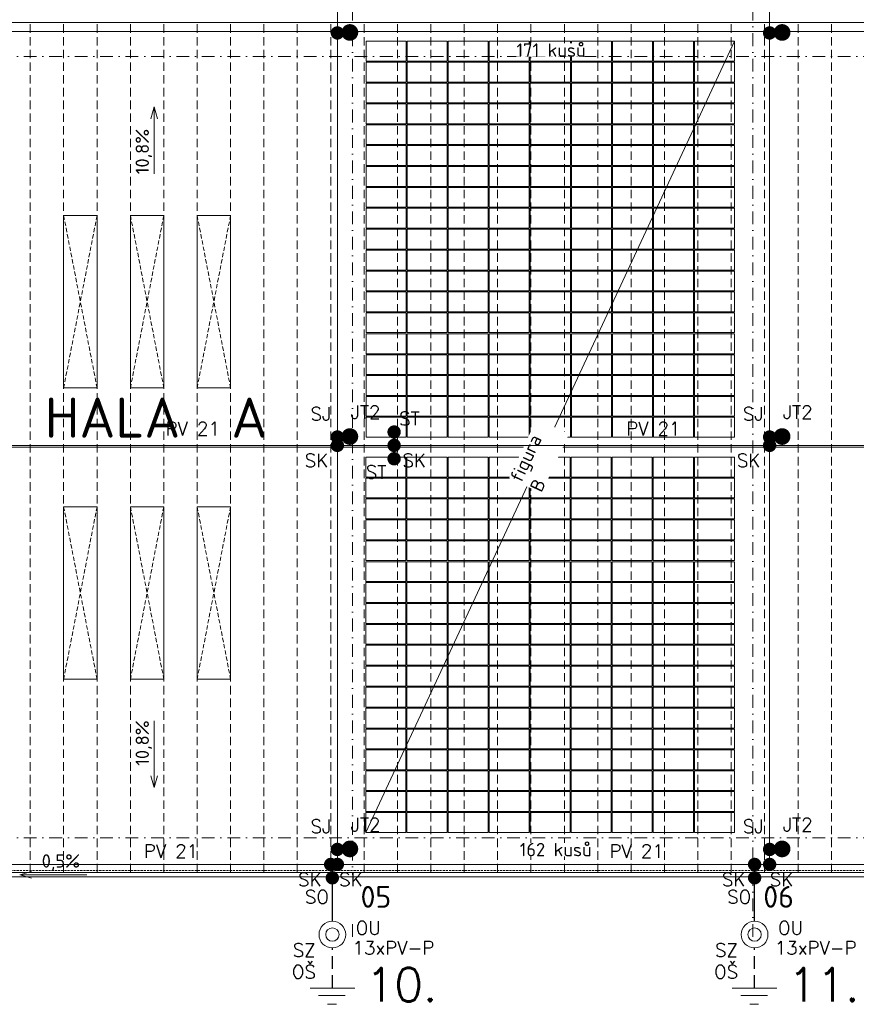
# Model space of a CAD drawing. Header units: millimetres. Extents: x -385852 to 693036, y -525006 to 444206.
# Tile 31 of 156: x 32032 to 57097, y 145012 to 174497. Entities that reach past the tile are written whole.
import ezdxf

# ---------------------------------------------------------------- set-up
doc = ezdxf.new("R2010")
doc.units = ezdxf.units.MM
for name, pattern in [('CENTERX2', [101.6, 63.5, -12.7, 12.7, -12.7]), ('DASHDOT', [25.4, 12.7, -6.35, 0, -6.35]), ('DASHED', [19.05, 12.7, -6.35]), ('HIDDEN', [9.525, 6.35, -3.175]), ('ČÁRKOVANÁ', [19.05, 12.7, -6.35])]:
    doc.linetypes.add(name, pattern=pattern)
for name, color, linetype in [('0-DRAT-8MM', 5, 'Continuous'), ('0-PASEK', 5, 'DASHED'), ('6-TEXT', 3, 'Continuous'), ('JT-TYC', 5, 'Continuous'), ('LEGENDA', 3, 'Continuous'), ('SJ-SVORKA', 5, 'Continuous'), ('SK-SVORKA', 5, 'Continuous'), ('SO-SVORKA', 5, 'Continuous'), ('ST-SVORKA', 5, 'Continuous'), ('SZ-SVORKA', 5, 'Continuous'), ('ZD-DESKA', 5, 'Continuous')]:
    doc.layers.add(name, color=color, linetype=linetype)
for name, color, linetype, lineweight in [('___FVE_návrh var.2', 6, 'Continuous', 5), ('A99_N_kce-pod', 7, 'DASHED', 20), ('A99_N_kce-pohl', 7, 'Continuous', 9), ('A99_N_koty-vysk', 8, 'Continuous', 9), ('A99_N_txt-popis-200', 240, 'Continuous', 5), ('A99_S_osy', 1, 'CENTERX2', 5)]:
    doc.layers.add(name, color=color, linetype=linetype, lineweight=lineweight)
doc.styles.add('A99_kota', font='isocpeur.ttf', dxfattribs={"height": 2})
doc.styles.add('ad_popis 100', font='isocpeur.ttf', dxfattribs={"height": 200})
doc.styles.add('RomanS', font='romans.shx')

# ---------------------------------------------------------------- blocks, each defined once
blk = doc.blocks.new('JT')
at = {"layer": 'JT-TYC', "const_width": 125}
blk.add_lwpolyline([(-62.5, 0, 1), (62.5, 0, 1)], format="xyb", close=True, dxfattribs=at)

msp = doc.modelspace()

# ---------------------------------------------------------------- linework, layer by layer
at = {"layer": '0-DRAT-8MM', "linetype": 'Continuous', "lineweight": 5, "ltscale": 0.5}
for p, q in [((41550, 149200), (41550, 176550)), ((54500, 149200), (54500, 176550))]:
    msp.add_line(p, q, dxfattribs=at)
at = {"layer": '0-DRAT-8MM', "ltscale": 5}
for p, q in [((41400, 147500), (41400, 149200)), ((54050, 147500), (54050, 149200))]:
    msp.add_line(p, q, dxfattribs=at)
at = {"layer": '0-PASEK', "linetype": 'DASHED', "ltscale": 30}
for p, q in [((41400, 145499.9999), (41400, 146700)), ((54050, 145499.9999), (54050, 146700))]:
    msp.add_line(p, q, dxfattribs=at)
at = {"layer": '___FVE_návrh var.2', "linetype": 'Continuous', "lineweight": 5, "ltscale": 0.5}
msp.add_lwpolyline([(42405, 150160), (53450, 173850)], dxfattribs=at)
at = {"layer": '___FVE_návrh var.2', "lineweight": 5, "ltscale": 2}
for points in [[(43610, 173850), (43610, 173255), (42410, 173255), (42410, 173850)], [(44840, 173850), (44840, 173255), (43640, 173255), (43640, 173850)], [(46070, 173850), (46070, 173255), (44870, 173255), (44870, 173850)], [(47300, 173850), (47300, 173255), (46100, 173255), (46100, 173850)], [(48530, 173850), (48530, 173255), (47330, 173255), (47330, 173850)], [(48560, 173850), (48560, 173255), (49760, 173255), (49760, 173850)], [(49790, 173850), (49790, 173255), (50990, 173255), (50990, 173850)], [(51020, 173850), (51020, 173255), (52220, 173255), (52220, 173850)], [(52250, 173850), (52250, 173255), (53450, 173255), (53450, 173850)], [(43610, 173225), (43610, 172630), (42410, 172630), (42410, 173225)], [(44840, 173225), (44840, 172630), (43640, 172630), (43640, 173225)], [(46070, 173225), (46070, 172630), (44870, 172630), (44870, 173225)], [(47300, 173225), (47300, 172630), (46100, 172630), (46100, 173225)], [(48530, 173225), (48530, 172630), (47330, 172630), (47330, 173225)], [(48560, 173225), (48560, 172630), (49760, 172630), (49760, 173225)], [(49790, 173225), (49790, 172630), (50990, 172630), (50990, 173225)], [(51020, 173225), (51020, 172630), (52220, 172630), (52220, 173225)], [(52250, 173225), (52250, 172630), (53450, 172630), (53450, 173225)], [(43610, 172600), (43610, 172005), (42410, 172005), (42410, 172600)], [(44840, 172600), (44840, 172005), (43640, 172005), (43640, 172600)], [(46070, 172600), (46070, 172005), (44870, 172005), (44870, 172600)], [(47300, 172600), (47300, 172005), (46100, 172005), (46100, 172600)], [(48530, 172600), (48530, 172005), (47330, 172005), (47330, 172600)], [(48560, 172600), (48560, 172005), (49760, 172005), (49760, 172600)], [(49790, 172600), (49790, 172005), (50990, 172005), (50990, 172600)], [(51020, 172600), (51020, 172005), (52220, 172005), (52220, 172600)], [(52250, 172600), (52250, 172005), (53450, 172005), (53450, 172600)], [(43610, 171975), (43610, 171380), (42410, 171380), (42410, 171975)], [(44840, 171975), (44840, 171380), (43640, 171380), (43640, 171975)], [(46070, 171975), (46070, 171380), (44870, 171380), (44870, 171975)], [(47300, 171975), (47300, 171380), (46100, 171380), (46100, 171975)], [(48530, 171975), (48530, 171380), (47330, 171380), (47330, 171975)], [(48560, 171975), (48560, 171380), (49760, 171380), (49760, 171975)], [(49790, 171975), (49790, 171380), (50990, 171380), (50990, 171975)], [(51020, 171975), (51020, 171380), (52220, 171380), (52220, 171975)], [(52250, 171975), (52250, 171380), (53450, 171380), (53450, 171975)], [(43610, 171350), (43610, 170755), (42410, 170755), (42410, 171350)], [(44840, 171350), (44840, 170755), (43640, 170755), (43640, 171350)], [(46070, 171350), (46070, 170755), (44870, 170755), (44870, 171350)], [(47300, 171350), (47300, 170755), (46100, 170755), (46100, 171350)], [(48530, 171350), (48530, 170755), (47330, 170755), (47330, 171350)], [(48560, 171350), (48560, 170755), (49760, 170755), (49760, 171350)], [(49790, 171350), (49790, 170755), (50990, 170755), (50990, 171350)], [(51020, 171350), (51020, 170755), (52220, 170755), (52220, 171350)], [(52250, 171350), (52250, 170755), (53450, 170755), (53450, 171350)], [(43610, 170725), (43610, 170130), (42410, 170130), (42410, 170725)], [(44840, 170725), (44840, 170130), (43640, 170130), (43640, 170725)], [(46070, 170725), (46070, 170130), (44870, 170130), (44870, 170725)], [(47300, 170725), (47300, 170130), (46100, 170130), (46100, 170725)], [(48530, 170725), (48530, 170130), (47330, 170130), (47330, 170725)], [(48560, 170725), (48560, 170130), (49760, 170130), (49760, 170725)], [(49790, 170725), (49790, 170130), (50990, 170130), (50990, 170725)], [(51020, 170725), (51020, 170130), (52220, 170130), (52220, 170725)], [(52250, 170725), (52250, 170130), (53450, 170130), (53450, 170725)], [(43610, 170100), (43610, 169505), (42410, 169505), (42410, 170100)], [(44840, 170100), (44840, 169505), (43640, 169505), (43640, 170100)], [(46070, 170100), (46070, 169505), (44870, 169505), (44870, 170100)], [(47300, 170100), (47300, 169505), (46100, 169505), (46100, 170100)], [(48530, 170100), (48530, 169505), (47330, 169505), (47330, 170100)], [(48560, 170100), (48560, 169505), (49760, 169505), (49760, 170100)], [(49790, 170100), (49790, 169505), (50990, 169505), (50990, 170100)], [(51020, 170100), (51020, 169505), (52220, 169505), (52220, 170100)], [(52250, 170100), (52250, 169505), (53450, 169505), (53450, 170100)], [(43610, 169475), (43610, 168880), (42410, 168880), (42410, 169475)], [(44840, 169475), (44840, 168880), (43640, 168880), (43640, 169475)], [(46070, 169475), (46070, 168880), (44870, 168880), (44870, 169475)], [(47300, 169475), (47300, 168880), (46100, 168880), (46100, 169475)], [(48530, 169475), (48530, 168880), (47330, 168880), (47330, 169475)], [(48560, 169475), (48560, 168880), (49760, 168880), (49760, 169475)], [(49790, 169475), (49790, 168880), (50990, 168880), (50990, 169475)], [(51020, 169475), (51020, 168880), (52220, 168880), (52220, 169475)], [(52250, 169475), (52250, 168880), (53450, 168880), (53450, 169475)], [(43610, 168850), (43610, 168255), (42410, 168255), (42410, 168850)], [(44840, 168850), (44840, 168255), (43640, 168255), (43640, 168850)], [(46070, 168850), (46070, 168255), (44870, 168255), (44870, 168850)], [(47300, 168850), (47300, 168255), (46100, 168255), (46100, 168850)], [(48530, 168850), (48530, 168255), (47330, 168255), (47330, 168850)], [(48560, 168850), (48560, 168255), (49760, 168255), (49760, 168850)], [(49790, 168850), (49790, 168255), (50990, 168255), (50990, 168850)], [(51020, 168850), (51020, 168255), (52220, 168255), (52220, 168850)], [(52250, 168850), (52250, 168255), (53450, 168255), (53450, 168850)], [(43610, 168220), (43610, 167625), (42410, 167625), (42410, 168220)], [(44840, 168220), (44840, 167625), (43640, 167625), (43640, 168220)], [(46070, 168220), (46070, 167625), (44870, 167625), (44870, 168220)], [(47300, 168220), (47300, 167625), (46100, 167625), (46100, 168220)], [(48530, 168220), (48530, 167625), (47330, 167625), (47330, 168220)], [(48560, 168220), (48560, 167625), (49760, 167625), (49760, 168220)], [(49790, 168220), (49790, 167625), (50990, 167625), (50990, 168220)], [(51020, 168220), (51020, 167625), (52220, 167625), (52220, 168220)], [(52250, 168220), (52250, 167625), (53450, 167625), (53450, 168220)], [(43610, 167595), (43610, 167000), (42410, 167000), (42410, 167595)], [(44840, 167595), (44840, 167000), (43640, 167000), (43640, 167595)], [(46070, 167595), (46070, 167000), (44870, 167000), (44870, 167595)], [(47300, 167595), (47300, 167000), (46100, 167000), (46100, 167595)], [(48530, 167595), (48530, 167000), (47330, 167000), (47330, 167595)], [(48560, 167595), (48560, 167000), (49760, 167000), (49760, 167595)], [(49790, 167595), (49790, 167000), (50990, 167000), (50990, 167595)], [(51020, 167595), (51020, 167000), (52220, 167000), (52220, 167595)], [(52250, 167595), (52250, 167000), (53450, 167000), (53450, 167595)], [(43610, 166970), (43610, 166375), (42410, 166375), (42410, 166970)], [(44840, 166970), (44840, 166375), (43640, 166375), (43640, 166970)], [(46070, 166970), (46070, 166375), (44870, 166375), (44870, 166970)], [(47300, 166970), (47300, 166375), (46100, 166375), (46100, 166970)], [(48530, 166970), (48530, 166375), (47330, 166375), (47330, 166970)], [(48560, 166970), (48560, 166375), (49760, 166375), (49760, 166970)], [(49790, 166970), (49790, 166375), (50990, 166375), (50990, 166970)], [(51020, 166970), (51020, 166375), (52220, 166375), (52220, 166970)], [(52250, 166970), (52250, 166375), (53450, 166375), (53450, 166970)], [(43610, 166345), (43610, 165750), (42410, 165750), (42410, 166345)], [(44840, 166345), (44840, 165750), (43640, 165750), (43640, 166345)], [(46070, 166345), (46070, 165750), (44870, 165750), (44870, 166345)], [(47300, 166345), (47300, 165750), (46100, 165750), (46100, 166345)], [(48530, 166345), (48530, 165750), (47330, 165750), (47330, 166345)], [(48560, 166345), (48560, 165750), (49760, 165750), (49760, 166345)], [(49790, 166345), (49790, 165750), (50990, 165750), (50990, 166345)], [(51020, 166345), (51020, 165750), (52220, 165750), (52220, 166345)], [(52250, 166345), (52250, 165750), (53450, 165750), (53450, 166345)], [(43610, 165720), (43610, 165125), (42410, 165125), (42410, 165720)], [(44840, 165720), (44840, 165125), (43640, 165125), (43640, 165720)], [(46070, 165720), (46070, 165125), (44870, 165125), (44870, 165720)], [(47300, 165720), (47300, 165125), (46100, 165125), (46100, 165720)], [(48530, 165720), (48530, 165125), (47330, 165125), (47330, 165720)], [(48560, 165720), (48560, 165125), (49760, 165125), (49760, 165720)], [(49790, 165720), (49790, 165125), (50990, 165125), (50990, 165720)], [(51020, 165720), (51020, 165125), (52220, 165125), (52220, 165720)], [(52250, 165720), (52250, 165125), (53450, 165125), (53450, 165720)], [(43610, 165090), (43610, 164495), (42410, 164495), (42410, 165090)], [(44840, 165090), (44840, 164495), (43640, 164495), (43640, 165090)], [(46070, 165090), (46070, 164495), (44870, 164495), (44870, 165090)], [(47300, 165090), (47300, 164495), (46100, 164495), (46100, 165090)], [(48530, 165090), (48530, 164495), (47330, 164495), (47330, 165090)], [(48560, 165090), (48560, 164495), (49760, 164495), (49760, 165090)], [(49790, 165090), (49790, 164495), (50990, 164495), (50990, 165090)], [(51020, 165090), (51020, 164495), (52220, 164495), (52220, 165090)], [(52250, 165090), (52250, 164495), (53450, 164495), (53450, 165090)], [(43610, 164465), (43610, 163870), (42410, 163870), (42410, 164465)], [(44840, 164465), (44840, 163870), (43640, 163870), (43640, 164465)], [(46070, 164465), (46070, 163870), (44870, 163870), (44870, 164465)], [(47300, 164465), (47300, 163870), (46100, 163870), (46100, 164465)], [(48530, 164465), (48530, 163870), (47330, 163870), (47330, 164465)], [(48560, 164465), (48560, 163870), (49760, 163870), (49760, 164465)], [(49790, 164465), (49790, 163870), (50990, 163870), (50990, 164465)], [(51020, 164465), (51020, 163870), (52220, 163870), (52220, 164465)], [(52250, 164465), (52250, 163870), (53450, 163870), (53450, 164465)], [(43610, 163840), (43610, 163245), (42410, 163245), (42410, 163840)], [(44840, 163840), (44840, 163245), (43640, 163245), (43640, 163840)], [(46070, 163840), (46070, 163245), (44870, 163245), (44870, 163840)], [(47300, 163840), (47300, 163245), (46100, 163245), (46100, 163840)], [(48530, 163840), (48530, 163245), (47330, 163245), (47330, 163840)], [(48560, 163840), (48560, 163245), (49760, 163245), (49760, 163840)], [(49790, 163840), (49790, 163245), (50990, 163245), (50990, 163840)], [(51020, 163840), (51020, 163245), (52220, 163245), (52220, 163840)], [(52250, 163840), (52250, 163245), (53450, 163245), (53450, 163840)], [(43610, 163215), (43610, 162620), (42410, 162620), (42410, 163215)], [(44840, 163215), (44840, 162620), (43640, 162620), (43640, 163215)], [(46070, 163215), (46070, 162620), (44870, 162620), (44870, 163215)], [(47300, 163215), (47300, 162620), (46100, 162620), (46100, 163215)], [(48530, 163215), (48530, 162620), (47330, 162620), (47330, 163215)], [(48560, 163215), (48560, 162620), (49760, 162620), (49760, 163215)], [(49790, 163215), (49790, 162620), (50990, 162620), (50990, 163215)], [(51020, 163215), (51020, 162620), (52220, 162620), (52220, 163215)], [(52250, 163215), (52250, 162620), (53450, 162620), (53450, 163215)], [(43610, 162590), (43610, 161995), (42410, 161995), (42410, 162590)], [(44840, 162590), (44840, 161995), (43640, 161995), (43640, 162590)], [(46070, 162590), (46070, 161995), (44870, 161995), (44870, 162590)], [(47300, 162590), (47300, 161995), (46100, 161995), (46100, 162590)], [(48530, 162590), (48530, 161995), (47330, 161995), (47330, 162590)], [(48560, 162590), (48560, 161995), (49760, 161995), (49760, 162590)], [(49790, 162590), (49790, 161995), (50990, 161995), (50990, 162590)], [(51020, 162590), (51020, 161995), (52220, 161995), (52220, 162590)], [(52250, 162590), (52250, 161995), (53450, 161995), (53450, 162590)], [(43605, 160800), (43605, 161395), (42405, 161395), (42405, 160800)], [(44835, 160800), (44835, 161395), (43635, 161395), (43635, 160800)], [(46065, 160800), (46065, 161395), (44865, 161395), (44865, 160800)], [(47295, 160800), (47295, 161395), (46095, 161395), (46095, 160800)], [(48525, 160800), (48525, 161395), (47325, 161395), (47325, 160800)], [(48555, 160800), (48555, 161395), (49755, 161395), (49755, 160800)], [(49785, 160800), (49785, 161395), (50985, 161395), (50985, 160800)], [(51015, 160800), (51015, 161395), (52215, 161395), (52215, 160800)], [(52245, 160800), (52245, 161395), (53445, 161395), (53445, 160800)], [(43605, 160175), (43605, 160770), (42405, 160770), (42405, 160175)], [(44835, 160175), (44835, 160770), (43635, 160770), (43635, 160175)], [(46065, 160175), (46065, 160770), (44865, 160770), (44865, 160175)], [(47295, 160175), (47295, 160770), (46095, 160770), (46095, 160175)], [(48525, 160175), (48525, 160770), (47325, 160770), (47325, 160175)], [(48555, 160175), (48555, 160770), (49755, 160770), (49755, 160175)], [(49785, 160175), (49785, 160770), (50985, 160770), (50985, 160175)], [(51015, 160175), (51015, 160770), (52215, 160770), (52215, 160175)], [(52245, 160175), (52245, 160770), (53445, 160770), (53445, 160175)], [(43605, 159550), (43605, 160145), (42405, 160145), (42405, 159550)], [(44835, 159550), (44835, 160145), (43635, 160145), (43635, 159550)], [(46065, 159550), (46065, 160145), (44865, 160145), (44865, 159550)], [(47295, 159550), (47295, 160145), (46095, 160145), (46095, 159550)], [(48525, 159550), (48525, 160145), (47325, 160145), (47325, 159550)], [(48555, 159550), (48555, 160145), (49755, 160145), (49755, 159550)], [(49785, 159550), (49785, 160145), (50985, 160145), (50985, 159550)], [(51015, 159550), (51015, 160145), (52215, 160145), (52215, 159550)], [(52245, 159550), (52245, 160145), (53445, 160145), (53445, 159550)], [(43605, 158925), (43605, 159520), (42405, 159520), (42405, 158925)], [(44835, 158925), (44835, 159520), (43635, 159520), (43635, 158925)], [(46065, 158925), (46065, 159520), (44865, 159520), (44865, 158925)], [(47295, 158925), (47295, 159520), (46095, 159520), (46095, 158925)], [(48525, 158925), (48525, 159520), (47325, 159520), (47325, 158925)], [(48555, 158925), (48555, 159520), (49755, 159520), (49755, 158925)], [(49785, 158925), (49785, 159520), (50985, 159520), (50985, 158925)], [(51015, 158925), (51015, 159520), (52215, 159520), (52215, 158925)], [(52245, 158925), (52245, 159520), (53445, 159520), (53445, 158925)], [(43605, 158300), (43605, 158895), (42405, 158895), (42405, 158300)], [(44835, 158300), (44835, 158895), (43635, 158895), (43635, 158300)], [(46065, 158300), (46065, 158895), (44865, 158895), (44865, 158300)], [(47295, 158300), (47295, 158895), (46095, 158895), (46095, 158300)], [(48525, 158300), (48525, 158895), (47325, 158895), (47325, 158300)], [(48555, 158300), (48555, 158895), (49755, 158895), (49755, 158300)], [(49785, 158300), (49785, 158895), (50985, 158895), (50985, 158300)], [(51015, 158300), (51015, 158895), (52215, 158895), (52215, 158300)], [(52245, 158300), (52245, 158895), (53445, 158895), (53445, 158300)], [(43605, 157670), (43605, 158265), (42405, 158265), (42405, 157670)], [(44835, 157670), (44835, 158265), (43635, 158265), (43635, 157670)], [(46065, 157670), (46065, 158265), (44865, 158265), (44865, 157670)], [(47295, 157670), (47295, 158265), (46095, 158265), (46095, 157670)], [(48525, 157670), (48525, 158265), (47325, 158265), (47325, 157670)], [(48555, 157670), (48555, 158265), (49755, 158265), (49755, 157670)], [(49785, 157670), (49785, 158265), (50985, 158265), (50985, 157670)], [(51015, 157670), (51015, 158265), (52215, 158265), (52215, 157670)], [(52245, 157670), (52245, 158265), (53445, 158265), (53445, 157670)], [(43605, 157045), (43605, 157640), (42405, 157640), (42405, 157045)], [(44835, 157045), (44835, 157640), (43635, 157640), (43635, 157045)], [(46065, 157045), (46065, 157640), (44865, 157640), (44865, 157045)], [(47295, 157045), (47295, 157640), (46095, 157640), (46095, 157045)], [(48525, 157045), (48525, 157640), (47325, 157640), (47325, 157045)], [(48555, 157045), (48555, 157640), (49755, 157640), (49755, 157045)], [(49785, 157045), (49785, 157640), (50985, 157640), (50985, 157045)], [(51015, 157045), (51015, 157640), (52215, 157640), (52215, 157045)], [(52245, 157045), (52245, 157640), (53445, 157640), (53445, 157045)], [(43605, 156420), (43605, 157015), (42405, 157015), (42405, 156420)], [(44835, 156420), (44835, 157015), (43635, 157015), (43635, 156420)], [(46065, 156420), (46065, 157015), (44865, 157015), (44865, 156420)], [(47295, 156420), (47295, 157015), (46095, 157015), (46095, 156420)], [(48525, 156420), (48525, 157015), (47325, 157015), (47325, 156420)], [(48555, 156420), (48555, 157015), (49755, 157015), (49755, 156420)], [(49785, 156420), (49785, 157015), (50985, 157015), (50985, 156420)], [(51015, 156420), (51015, 157015), (52215, 157015), (52215, 156420)], [(52245, 156420), (52245, 157015), (53445, 157015), (53445, 156420)], [(43605, 155795), (43605, 156390), (42405, 156390), (42405, 155795)], [(44835, 155795), (44835, 156390), (43635, 156390), (43635, 155795)], [(46065, 155795), (46065, 156390), (44865, 156390), (44865, 155795)], [(47295, 155795), (47295, 156390), (46095, 156390), (46095, 155795)], [(48525, 155795), (48525, 156390), (47325, 156390), (47325, 155795)], [(48555, 155795), (48555, 156390), (49755, 156390), (49755, 155795)], [(49785, 155795), (49785, 156390), (50985, 156390), (50985, 155795)], [(51015, 155795), (51015, 156390), (52215, 156390), (52215, 155795)], [(52245, 155795), (52245, 156390), (53445, 156390), (53445, 155795)], [(43605, 155170), (43605, 155765), (42405, 155765), (42405, 155170)], [(44835, 155170), (44835, 155765), (43635, 155765), (43635, 155170)], [(46065, 155170), (46065, 155765), (44865, 155765), (44865, 155170)], [(47295, 155170), (47295, 155765), (46095, 155765), (46095, 155170)], [(48525, 155170), (48525, 155765), (47325, 155765), (47325, 155170)], [(48555, 155170), (48555, 155765), (49755, 155765), (49755, 155170)], [(49785, 155170), (49785, 155765), (50985, 155765), (50985, 155170)], [(51015, 155170), (51015, 155765), (52215, 155765), (52215, 155170)], [(52245, 155170), (52245, 155765), (53445, 155765), (53445, 155170)], [(43605, 154540), (43605, 155135), (42405, 155135), (42405, 154540)], [(44835, 154540), (44835, 155135), (43635, 155135), (43635, 154540)], [(46065, 154540), (46065, 155135), (44865, 155135), (44865, 154540)], [(47295, 154540), (47295, 155135), (46095, 155135), (46095, 154540)], [(48525, 154540), (48525, 155135), (47325, 155135), (47325, 154540)], [(48555, 154540), (48555, 155135), (49755, 155135), (49755, 154540)], [(49785, 154540), (49785, 155135), (50985, 155135), (50985, 154540)], [(51015, 154540), (51015, 155135), (52215, 155135), (52215, 154540)], [(52245, 154540), (52245, 155135), (53445, 155135), (53445, 154540)], [(43605, 154510), (43605, 153915), (42405, 153915), (42405, 154510)], [(44835, 154510), (44835, 153915), (43635, 153915), (43635, 154510)], [(46065, 154510), (46065, 153915), (44865, 153915), (44865, 154510)], [(47295, 154510), (47295, 153915), (46095, 153915), (46095, 154510)], [(48525, 154510), (48525, 153915), (47325, 153915), (47325, 154510)], [(48555, 154510), (48555, 153915), (49755, 153915), (49755, 154510)], [(49785, 154510), (49785, 153915), (50985, 153915), (50985, 154510)], [(51015, 154510), (51015, 153915), (52215, 153915), (52215, 154510)], [(52245, 154510), (52245, 153915), (53445, 153915), (53445, 154510)], [(43605, 153880), (43605, 153285), (42405, 153285), (42405, 153880)], [(44835, 153880), (44835, 153285), (43635, 153285), (43635, 153880)], [(46065, 153880), (46065, 153285), (44865, 153285), (44865, 153880)], [(47295, 153880), (47295, 153285), (46095, 153285), (46095, 153880)], [(48525, 153880), (48525, 153285), (47325, 153285), (47325, 153880)], [(48555, 153880), (48555, 153285), (49755, 153285), (49755, 153880)], [(49785, 153880), (49785, 153285), (50985, 153285), (50985, 153880)], [(51015, 153880), (51015, 153285), (52215, 153285), (52215, 153880)], [(52245, 153880), (52245, 153285), (53445, 153285), (53445, 153880)], [(43605, 153255), (43605, 152660), (42405, 152660), (42405, 153255)], [(44835, 153255), (44835, 152660), (43635, 152660), (43635, 153255)], [(46065, 153255), (46065, 152660), (44865, 152660), (44865, 153255)], [(47295, 153255), (47295, 152660), (46095, 152660), (46095, 153255)], [(48525, 153255), (48525, 152660), (47325, 152660), (47325, 153255)], [(48555, 153255), (48555, 152660), (49755, 152660), (49755, 153255)], [(49785, 153255), (49785, 152660), (50985, 152660), (50985, 153255)], [(51015, 153255), (51015, 152660), (52215, 152660), (52215, 153255)], [(52245, 153255), (52245, 152660), (53445, 152660), (53445, 153255)], [(43605, 152630), (43605, 152035), (42405, 152035), (42405, 152630)], [(44835, 152630), (44835, 152035), (43635, 152035), (43635, 152630)], [(46065, 152630), (46065, 152035), (44865, 152035), (44865, 152630)], [(47295, 152630), (47295, 152035), (46095, 152035), (46095, 152630)], [(48525, 152630), (48525, 152035), (47325, 152035), (47325, 152630)], [(48555, 152630), (48555, 152035), (49755, 152035), (49755, 152630)], [(49785, 152630), (49785, 152035), (50985, 152035), (50985, 152630)], [(51015, 152630), (51015, 152035), (52215, 152035), (52215, 152630)], [(52245, 152630), (52245, 152035), (53445, 152035), (53445, 152630)], [(43605, 152005), (43605, 151410), (42405, 151410), (42405, 152005)], [(44835, 152005), (44835, 151410), (43635, 151410), (43635, 152005)], [(46065, 152005), (46065, 151410), (44865, 151410), (44865, 152005)], [(47295, 152005), (47295, 151410), (46095, 151410), (46095, 152005)], [(48525, 152005), (48525, 151410), (47325, 151410), (47325, 152005)], [(48555, 152005), (48555, 151410), (49755, 151410), (49755, 152005)], [(49785, 152005), (49785, 151410), (50985, 151410), (50985, 152005)], [(51015, 152005), (51015, 151410), (52215, 151410), (52215, 152005)], [(52245, 152005), (52245, 151410), (53445, 151410), (53445, 152005)], [(43605, 151380), (43605, 150785), (42405, 150785), (42405, 151380)], [(44835, 151380), (44835, 150785), (43635, 150785), (43635, 151380)], [(46065, 151380), (46065, 150785), (44865, 150785), (44865, 151380)], [(47295, 151380), (47295, 150785), (46095, 150785), (46095, 151380)], [(48525, 151380), (48525, 150785), (47325, 150785), (47325, 151380)], [(48555, 151380), (48555, 150785), (49755, 150785), (49755, 151380)], [(49785, 151380), (49785, 150785), (50985, 150785), (50985, 151380)], [(51015, 151380), (51015, 150785), (52215, 150785), (52215, 151380)], [(52245, 151380), (52245, 150785), (53445, 150785), (53445, 151380)], [(43605, 150755), (43605, 150160), (42405, 150160), (42405, 150755)], [(44835, 150755), (44835, 150160), (43635, 150160), (43635, 150755)], [(46065, 150755), (46065, 150160), (44865, 150160), (44865, 150755)], [(47295, 150755), (47295, 150160), (46095, 150160), (46095, 150755)], [(48525, 150755), (48525, 150160), (47325, 150160), (47325, 150755)], [(48555, 150755), (48555, 150160), (49755, 150160), (49755, 150755)], [(49785, 150755), (49785, 150160), (50985, 150160), (50985, 150755)], [(51015, 150755), (51015, 150160), (52215, 150160), (52215, 150755)], [(52245, 150755), (52245, 150160), (53445, 150160), (53445, 150755)]]:
    msp.add_lwpolyline(points, close=True, dxfattribs=at)
at = {"layer": 'A99_N_kce-pohl', "linetype": 'Continuous', "ltscale": 25}
msp.add_lwpolyline([(7180, 174440), (-650, 174440), (-650, 148960), (138875, 148960), (138875, 176350)], dxfattribs=at)
at = {"layer": 'A99_N_kce-pohl', "color": 1, "linetype": 'Continuous', "lineweight": 9, "ltscale": 25}
msp.add_lwpolyline([(138550, 174145), (138550, 174410), (8010, 174410), (8010, 174145)], close=True, dxfattribs=at)
at = {"layer": 'A99_N_kce-pohl', "color": 30, "linetype": 'ČÁRKOVANÁ', "lineweight": 5, "ltscale": 20, "true_color": 0xff6e3d}
for points in [[(32350, 148960), (32350, 148960), (32350, 174380)], [(33350, 148960), (33350, 148960), (33350, 174380)], [(34350, 148960), (34350, 148960), (34350, 174380)], [(35350, 148960), (35350, 148960), (35350, 174380)], [(36350, 148960), (36350, 148960), (36350, 174380)], [(37350, 148960), (37350, 148960), (37350, 174380)], [(38350, 148960), (38350, 148960), (38350, 174380)], [(39350, 148960), (39350, 148960), (39350, 174380)], [(40350, 148960), (40350, 148960), (40350, 174380)], [(41350, 148960), (41350, 148960), (41350, 174380)], [(42350, 148960), (42350, 148960), (42350, 174380)], [(43350, 148960), (43350, 148960), (43350, 174380)], [(44350, 148960), (44350, 148960), (44350, 174380)], [(45350, 148960), (45350, 148960), (45350, 174380)], [(46350, 148960), (46350, 148960), (46350, 174380)], [(47350, 148960), (47350, 148960), (47350, 174380)], [(48350, 148960), (48350, 148960), (48350, 174380)], [(49350, 148960), (49350, 148960), (49350, 174380)], [(50350, 148960), (50350, 148960), (50350, 174380)], [(51350, 148960), (51350, 148960), (51350, 174380)], [(52350, 148960), (52350, 148960), (52350, 174380)], [(53350, 148960), (53350, 148960), (53350, 174380)], [(54350, 148960), (54350, 148960), (54350, 174380)], [(55350, 148960), (55350, 148960), (55350, 174380)], [(56350, 148960), (56350, 148960), (56350, 174380)]]:
    msp.add_lwpolyline(points, dxfattribs=at)
at = {"layer": 'A99_N_kce-pohl', "linetype": 'Continuous', "lineweight": 9}
for points in [[(33350, 168635), (34350, 168635), (34350, 163475), (33350, 163475)], [(35350, 168635), (36350, 168635), (36350, 163475), (35350, 163475)], [(37350, 168635), (38350, 168635), (38350, 163475), (37350, 163475)], [(33350, 159912.5), (34350, 159912.5), (34350, 154752.5), (33350, 154752.5)], [(35350, 159912.5), (36350, 159912.5), (36350, 154752.5), (35350, 154752.5)], [(37350, 159912.5), (38350, 159912.5), (38350, 154752.5), (37350, 154752.5)]]:
    msp.add_lwpolyline(points, close=True, dxfattribs=at)
at = {"layer": 'A99_N_kce-pohl', "linetype": 'ČÁRKOVANÁ', "lineweight": 9, "ltscale": 10}
for points in [[(34350, 168635), (33350, 163475)], [(33350, 168635), (34350, 163475)], [(36350, 168635), (35350, 163475)], [(35350, 168635), (36350, 163475)], [(38350, 168635), (37350, 163475)], [(37350, 168635), (38350, 163475)], [(34350, 159912.5), (33350, 154752.5)], [(33350, 159912.5), (34350, 154752.5)], [(36350, 159912.5), (35350, 154752.5)], [(35350, 159912.5), (36350, 154752.5)], [(38350, 159912.5), (37350, 154752.5)], [(37350, 159912.5), (38350, 154752.5)]]:
    msp.add_lwpolyline(points, dxfattribs=at)
at = {"layer": 'A99_N_kce-pohl', "color": 1, "linetype": 'Continuous', "lineweight": 9, "ltscale": 25}
msp.add_lwpolyline([(138875.5457, 161700), (-650, 161700)], dxfattribs=at)
at = {"layer": 'A99_N_koty-vysk'}
for points in [[(36062.5, 171882.9949), (35962.5016, 171532.9944)], [(36062.5, 171882.9949), (36062.5093, 169882.9949)], [(36062.5, 171882.9949), (36162.5016, 171532.9954)], [(36062.5, 151502.0051), (36062.5093, 153502.0051)], [(36062.5, 151502.0051), (35962.5016, 151852.0056)], [(36062.5, 151502.0051), (36162.5016, 151852.0046)], [(32040, 148890), (32390.0005, 148989.9984)], [(32040, 148890), (34040, 148889.9907)], [(32040, 148890), (32389.9995, 148789.9984)]]:
    msp.add_lwpolyline(points, dxfattribs=at)
at = {"layer": 'A99_S_osy', "linetype": 'DASHDOT', "lineweight": 5, "ltscale": 30}
for points in [[(42000, 250300), (42000, 146890)], [(54000, 250300), (54000, 146890)], [(152950, 173400), (-2660, 173400)], [(152950, 150000), (-2645, 150000)]]:
    msp.add_lwpolyline(points, dxfattribs=at)
at = {"layer": 'SJ-SVORKA', "const_width": 200}
for points in [[(41550, 174200, -1), (41550, 174000, -1)], [(54500, 174200, -1), (54500, 174000, -1)], [(41550, 162100, -1), (41550, 161900, -1)], [(54500, 162100, -1), (54500, 161900, -1)], [(41550, 149750, -1), (41550, 149550, -1)], [(54500, 149750, -1), (54500, 149550, -1)]]:
    msp.add_lwpolyline(points, format="xyb", close=True, dxfattribs=at)
at = {"layer": 'SK-SVORKA', "const_width": 200}
for points in [[(41650, 161750, 1), (41450, 161750, 1)], [(43350, 161750, 1), (43150, 161750, 1)], [(54600, 161750, 1), (54400, 161750, 1)], [(41450, 149200, 1), (41250, 149200, 1)], [(41650, 149200, 1), (41450, 149200, 1)], [(54150, 149200, 1), (53950, 149200, 1)], [(54600, 149200, 1), (54400, 149200, 1)]]:
    msp.add_lwpolyline(points, format="xyb", close=True, dxfattribs=at)
at = {"layer": 'SO-SVORKA', "const_width": 200}
for points in [[(41300, 148800, 1), (41500, 148800, 1)], [(53950, 148800, 1), (54150, 148800, 1)]]:
    msp.add_lwpolyline(points, format="xyb", close=True, dxfattribs=at)
at = {"layer": 'ST-SVORKA', "const_width": 200}
for points in [[(43150, 162150, 1), (43350, 162150, 1)], [(43150, 161350, 1), (43350, 161350, 1)]]:
    msp.add_lwpolyline(points, format="xyb", close=True, dxfattribs=at)
at = {"layer": 'SZ-SVORKA', "lineweight": 0}
for centre, radius in [((54050, 147099.9999), 400), ((41400, 147099.9999), 200), ((54050, 147099.9999), 200)]:
    msp.add_circle(centre, radius, dxfattribs=at)
at = {"layer": 'ZD-DESKA', "lineweight": 0}
for p, q in [((42069.1633, 145499.9999), (40730.8367, 145499.9999)), ((54719.1633, 145499.9999), (53380.8367, 145499.9999)), ((41787.4267, 145278.549), (40987.4268, 145278.549)), ((54437.4267, 145278.549), (53637.4268, 145278.549)), ((41520.7601, 145011.8824), (41254.0934, 145011.8824)), ((54170.7601, 145011.8824), (53904.0934, 145011.8824))]:
    msp.add_line(p, q, dxfattribs=at)

# ---------------------------------------------------------------- block references
at = {"layer": 'JT-TYC', "xscale": -2, "yscale": 2, "zscale": 200, "rotation": 90}
for p in [(41924.1557, 174114.6529), (54874.1557, 174114.6529), (41924.1557, 162014.6529), (54874.1557, 162014.6529), (41924.1557, 149664.6529), (54874.1557, 149664.6529)]:
    msp.add_blockref('JT', p, dxfattribs=at)

# ---------------------------------------------------------------- texts
at = {"layer": '6-TEXT', "style": 'RomanS'}
for s, p in [('ST', (43400, 162350)), ('PV 21', (36400, 162050)), ('PV 21', (50200, 162050)), ('SK', (40569.0476, 161100)), ('SK', (43500, 161100)), ('SK', (53519.0476, 161100)), ('ST', (42400, 160750)), ('PV 21', (35750, 149400)), ('PV 21', (49700, 149400)), ('SK', (40369.0476, 148550)), ('SK', (53069.0476, 148550)), ('SK', (54500, 148550)), ('SO', (40578.5185, 148028.1786)), ('SO', (53228.5185, 148028.1786)), ('OU', (54750, 147100)), ('SZ', (40214.3464, 146435.232)), ('13xPV-P', (42004.7619, 146500)), ('SZ', (52864.3464, 146435.232)), ('13xPV-P', (54654.7619, 146500)), ('OŠ', (40185.7143, 145785.7143)), ('OŠ', (52835.7143, 145785.7143))]:
    msp.add_text(s, height=400, dxfattribs=at).set_placement(p)
at = {"layer": '6-TEXT', "color": 5, "style": 'RomanS'}
for s, p in [('10.', (42400, 145100, 8000.0001)), ('11.', (55050, 145100, 8000.0001))]:
    msp.add_text(s, height=1000, dxfattribs=at).set_placement(p)
at = {"layer": 'A99_N_koty-vysk', "char_height": 400, "rotation": 90, "style": 'ad_popis 100'}
for insert, attachment_point in [((35505.2069, 171229.9968), 3), ((35505.2069, 152155.0032), 1)]:
    msp.add_mtext_dynamic_manual_height_columns('10,8%', width=673.851813, gutter_width=2000, heights=[0], dxfattribs=dict(at, insert=insert, attachment_point=attachment_point))
at = {"layer": 'A99_N_koty-vysk', "insert": (32692.9981, 149505), "char_height": 400, "attachment_point": 1, "style": 'ad_popis 100'}
msp.add_mtext_dynamic_manual_height_columns('0,5%', width=673.851813, gutter_width=2000, heights=[0], dxfattribs=at)
at = {"layer": 'A99_N_txt-popis-200', "lineweight": 9, "ltscale": 5, "style": 'ad_popis 100'}
msp.add_text('HALA  A', height=1200, dxfattribs=at).set_placement((32782.5, 161982.5))
at = {"layer": 'A99_N_txt-popis-200', "color": 1, "lineweight": 0, "insert": (54310, 148555), "char_height": 650, "attachment_point": 1, "style": 'ad_popis 100'}
msp.add_mtext_dynamic_manual_height_columns('06', width=832.5, gutter_width=1000, heights=[0], dxfattribs=at)
at = {"layer": 'LEGENDA', "style": 'RomanS'}
for s, p in [('SJ', (40747.9508, 162491.714)), ('JT2', (41947.9508, 162541.714)), ('SJ', (53697.9508, 162491.714)), ('JT2', (54897.9508, 162541.714)), ('SJ', (40747.9508, 150141.714)), ('JT2', (41947.9508, 150191.714)), ('SJ', (53697.9508, 150141.714)), ('JT2', (54897.9508, 150191.714))]:
    msp.add_text(s, height=400, dxfattribs=at).set_placement(p)

# ---------------------------------------------------------------- next in the draw order: texts
at = {"layer": '___FVE_návrh var.2', "linetype": 'Continuous', "lineweight": 5, "ltscale": 2, "insert": (46915, 173787.5), "char_height": 400, "attachment_point": 1, "style": 'A99_kota', "bg_fill": 3, "box_fill_scale": 1, "bg_fill_color": 256, "bg_fill_transparency": 0}
msp.add_mtext_dynamic_manual_height_columns('\\A1;171 kusů', width=2042.5, gutter_width=100, heights=[0], dxfattribs=at)
at = {"layer": '___FVE_návrh var.2', "linetype": 'Continuous', "lineweight": 5, "ltscale": 0.5, "insert": (46695, 160770), "char_height": 400, "attachment_point": 1, "rotation": 65.01289188, "style": 'A99_kota', "bg_fill": 3, "box_fill_scale": 1, "bg_fill_color": 256, "bg_fill_transparency": 0}
msp.add_mtext_dynamic_manual_height_columns('figura B', width=1956.03349, gutter_width=2000, heights=[0], dxfattribs=at)
at = {"layer": 'A99_N_txt-popis-200', "color": 1, "lineweight": 0, "insert": (42245.1495, 148555), "char_height": 650, "attachment_point": 1, "style": 'ad_popis 100', "bg_fill": 2}
msp.add_mtext_dynamic_manual_height_columns('05', width=832.5, gutter_width=1000, heights=[0], dxfattribs=at)

# ---------------------------------------------------------------- next in the draw order: linework, layer by layer
at = {"layer": '0-DRAT-8MM', "linetype": 'Continuous', "lineweight": 5, "ltscale": 0.5}
msp.add_line((-400, 161750), (138700, 161750), dxfattribs=at)
at = {"layer": 'A99_N_kce-pod', "linetype": 'HIDDEN', "lineweight": 5, "ltscale": 10}
msp.add_lwpolyline([(138875.5457, 149020), (-600, 149020)], dxfattribs=at)
at = {"layer": 'A99_N_kce-pohl', "linetype": 'Continuous'}
msp.add_lwpolyline([(138875, 148830), (-650, 148830)], dxfattribs=at)
at = {"layer": 'SZ-SVORKA', "lineweight": 0}
msp.add_circle((41400, 147099.9999), 400, dxfattribs=at)

# ---------------------------------------------------------------- next in the draw order: texts
at = {"layer": '6-TEXT', "style": 'RomanS'}
for s, p in [('SK', (41600, 148550)), ('OU', (42100, 147100))]:
    msp.add_text(s, height=400, dxfattribs=at).set_placement(p)

# ---------------------------------------------------------------- next in the draw order: texts
at = {"layer": '___FVE_návrh var.2', "linetype": 'Continuous', "lineweight": 5, "ltscale": 2, "insert": (47012.5, 149845), "char_height": 400, "attachment_point": 1, "style": 'A99_kota', "bg_fill": 3, "box_fill_scale": 1, "bg_fill_color": 256, "bg_fill_transparency": 0}
msp.add_mtext_dynamic_manual_height_columns('\\A1;162 kusů', width=2229.734019, gutter_width=100, heights=[0], dxfattribs=at)

# ---------------------------------------------------------------- next in the draw order: linework, layer by layer
at = {"layer": '0-DRAT-8MM', "linetype": 'Continuous', "lineweight": 5, "ltscale": 0.5}
msp.add_line((-400, 149200), (138700, 149200), dxfattribs=at)

doc.saveas('drawing.dxf')
